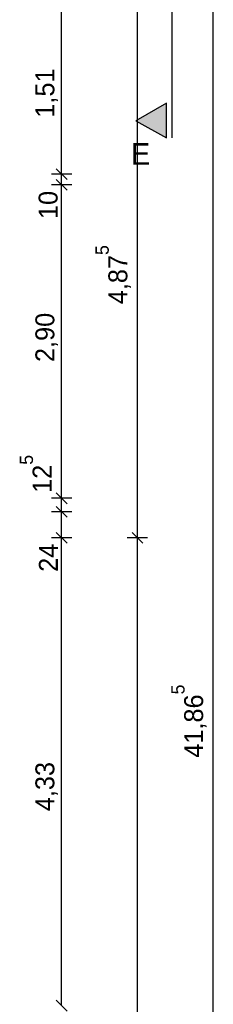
# Model space of a CAD drawing. Extents: x -28.8 to 46.3, y -5 to 85.1.
# Tile 18 of 26: x 39.6 to 41.4, y 18.3 to 27.4. Entities that reach past the tile are written whole.
import ezdxf

# ---------------------------------------------------------------- set-up
doc = ezdxf.new("R2010")
doc.units = 0
doc.header["$MEASUREMENT"] = 0
doc.linetypes.add('Strichpunktlinie', pattern=[0.006703, 0.003528, -0.001764, 0, -0.001411])
doc.layers.add('1._OG_2_P_BM_AUSSEN', color=7, linetype='Continuous')
doc.layers.add('1._OG_2_P_ZE_BILD', color=7, linetype='Continuous')
doc.styles.add('ERSTELLTER_STIL_1', font='txt')
doc.styles.add('ERSTELLTER_STIL_2', font='txt')

msp = doc.modelspace()

# ---------------------------------------------------------------- hatches: boundary and pattern name
at = {"layer": '1._OG_2_P_ZE_BILD', "linetype": 'Continuous', "lineweight": 18, "ltscale": 1000}
msp.add_hatch(color=9, dxfattribs=at).paths.add_polyline_path([(40.9261, 26.3264), (40.9261, 26.6479), (40.6431, 26.4844)], flags=0)

# ---------------------------------------------------------------- linework, layer by layer
at = {"layer": '1._OG_2_P_BM_AUSSEN', "linetype": 'Continuous', "ltscale": 1000}
for p, q in [((41.3566, 0), (41.3566, 41.865)), ((39.9566, 25.99), (39.9566, 27.5)), ((40.6566, 22.625), (40.6566, 27.5)), ((40.0504, 25.99), (39.8629, 25.99)), ((39.9066, 26.04), (40.0066, 25.94)), ((39.9566, 25.89), (39.9566, 25.99)), ((40.0504, 25.89), (39.8629, 25.89)), ((39.9066, 25.94), (40.0066, 25.84)), ((39.9566, 22.99), (39.9566, 25.89)), ((40.0504, 22.99), (39.8629, 22.99)), ((39.9066, 23.04), (40.0066, 22.94)), ((39.9566, 22.865), (39.9566, 22.99)), ((39.9066, 22.915), (40.0066, 22.815)), ((40.0504, 22.865), (39.8629, 22.865)), ((39.9566, 22.625), (39.9566, 22.865)), ((40.0504, 22.625), (39.8629, 22.625)), ((39.9066, 22.675), (40.0066, 22.575)), ((39.9566, 18.295), (39.9566, 22.625)), ((40.7504, 22.625), (40.5629, 22.625)), ((40.6066, 22.675), (40.7066, 22.575)), ((40.6566, 0), (40.6566, 22.625)), ((39.9066, 18.345), (40.0066, 18.245))]:
    msp.add_line(p, q, dxfattribs=at)
at = {"layer": '1._OG_2_P_ZE_BILD', "linetype": 'Strichpunktlinie', "ltscale": 1000}
msp.add_line((40.9761, 26.3264), (40.9761, 45.0624), dxfattribs=at)
at = {"layer": '1._OG_2_P_ZE_BILD', "color": 255, "linetype": 'Continuous', "lineweight": 18, "ltscale": 1000}
for p, q in [((40.9261, 26.6479), (40.6431, 26.4844)), ((40.9261, 26.3264), (40.9261, 26.6479)), ((40.6431, 26.4844), (40.9261, 26.3264))]:
    msp.add_line(p, q, dxfattribs=at)
at = {"layer": '1._OG_2_P_ZE_BILD', "linetype": 'Continuous', "ltscale": 1000}
for p, q in [((40.9261, 26.6479), (40.6431, 26.4844)), ((40.9261, 26.3264), (40.9261, 26.6479)), ((40.6431, 26.4844), (40.9261, 26.3264))]:
    msp.add_line(p, q, dxfattribs=at)

# ---------------------------------------------------------------- texts
at = {"layer": '1._OG_2_P_BM_AUSSEN', "linetype": 'Continuous', "char_height": 0.175, "attachment_point": 7, "rotation": 90, "style": 'ERSTELLTER_STIL_2'}
for s, insert in [('{1,51}', (39.9216, 26.5122)), ('{10}', (39.9216, 25.5744)), ('{4,87\\A1{\\H0.7x;\\S5^  ;}}', (40.5956, 24.7859)), ('{2,90}', (39.9216, 24.251)), ('{12\\A1{\\H0.7x;\\S5^  ;}}', (39.8635, 23.04)), ('{24}', (39.9216, 22.3094)), ('{41,86\\A1{\\H0.7x;\\S5^  ;}}', (41.2956, 20.5895)), ('{4,33}', (39.9216, 20.0944))]:
    msp.add_mtext(s, dxfattribs=dict(at, insert=insert))
at = {"layer": '1._OG_2_P_ZE_BILD', "linetype": 'Continuous', "insert": (40.6851, 26.2765), "char_height": 0.2, "attachment_point": 2, "style": 'ERSTELLTER_STIL_1'}
msp.add_mtext('{E}', dxfattribs=at)

doc.saveas('drawing.dxf')
